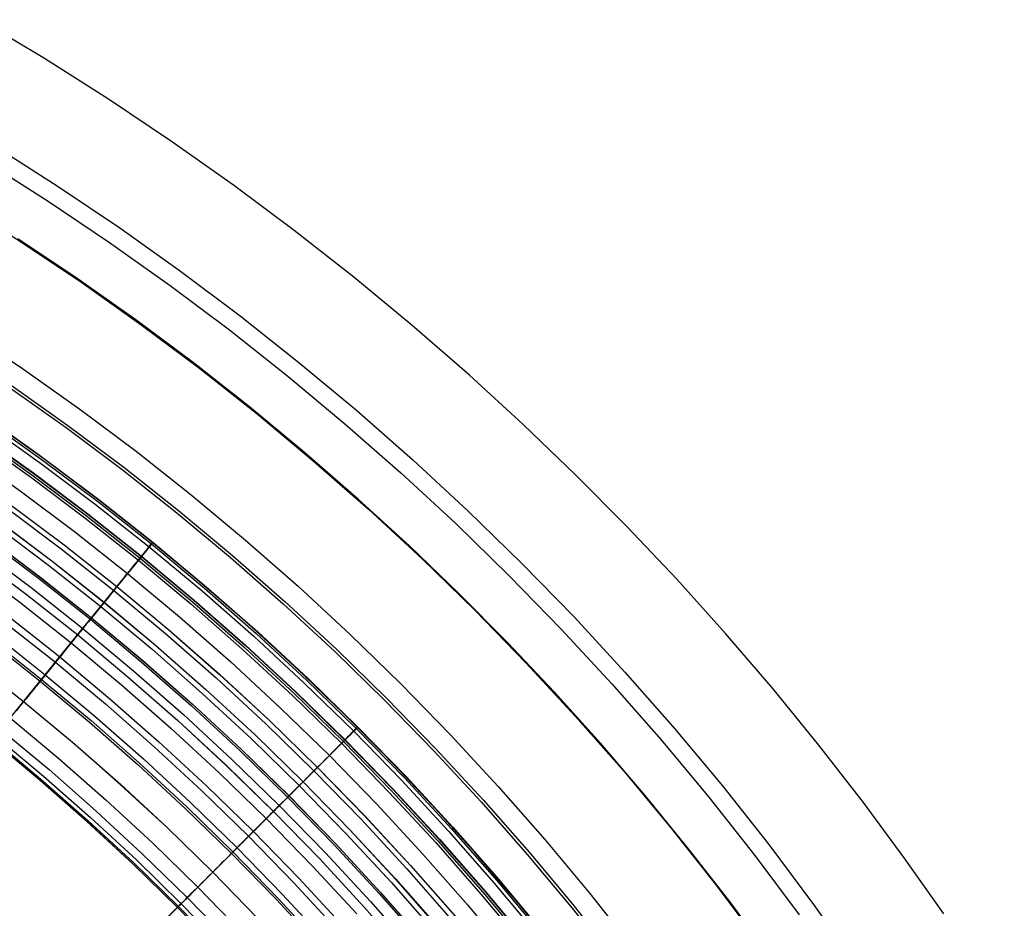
# Model space of a CAD drawing. Header units: millimetres. Extents: x -14 to 488, y -50 to 50.
# Tile 221 of 256: x 388.95 to 397.44, y 14.39 to 22.05. Entities that reach past the tile are written whole.
import ezdxf

# ---------------------------------------------------------------- set-up
doc = ezdxf.new("R2010")
doc.units = ezdxf.units.MM
doc.header["$MEASUREMENT"] = 0
doc.layers.add('Default', color=7, linetype='Continuous')

msp = doc.modelspace()

# ---------------------------------------------------------------- linework, layer by layer
at = {"layer": 'Default'}
for points in [[(396.9144, 14.34), (396.5737, 14.8238), (396.2219, 15.2996), (395.8372, 15.7951), (395.4406, 16.2811), (395.0324, 16.7573), (394.6128, 17.2235), (394.1819, 17.6793), (393.7402, 18.1247), (393.2878, 18.5591), (392.8251, 18.9825), (392.3321, 19.4114), (391.8286, 19.8278), (391.3146, 20.2313), (390.7906, 20.6217), (390.257, 20.9988), (389.714, 21.3623), (389.162, 21.712), (388.6014, 22.0476)], [(396.9144, 14.34), (396.5737, 14.8238), (396.2219, 15.2996), (395.8372, 15.7951), (395.4406, 16.2811), (395.0324, 16.7573), (394.6128, 17.2235), (394.1819, 17.6793), (393.7402, 18.1247), (393.2878, 18.5591), (392.8251, 18.9825), (392.3321, 19.4114), (391.8286, 19.8278), (391.3146, 20.2313), (390.7906, 20.6217), (390.257, 20.9988), (389.714, 21.3623), (389.162, 21.712), (388.6014, 22.0476)], [(388.7377, 20.9531), (389.2774, 20.6101), (389.8095, 20.2523), (390.3334, 19.8802), (390.8487, 19.494), (391.3547, 19.0939), (391.8508, 18.6804), (392.3366, 18.2537), (392.8114, 17.8144), (393.275, 17.3627), (393.7266, 16.8992), (394.166, 16.4243), (394.5927, 15.9385), (395.0062, 15.4424), (395.4063, 14.9364), (395.7925, 14.4212), (396.1646, 13.8972)], [(388.7377, 20.9531), (389.2774, 20.61), (389.8095, 20.2523), (390.3334, 19.8802), (390.8487, 19.494), (391.3547, 19.0939), (391.8508, 18.6804), (392.3366, 18.2537), (392.8114, 17.8143), (393.275, 17.3627), (393.7266, 16.8992), (394.166, 16.4243), (394.5926, 15.9385), (395.0062, 15.4424), (395.4063, 14.9364), (395.7925, 14.4212), (396.1646, 13.8972)], [(388.6574, 20.8231), (389.1937, 20.4822), (389.7226, 20.1266), (390.2434, 19.7568), (390.7555, 19.3729), (391.2583, 18.9753), (391.7514, 18.5643), (392.2342, 18.1402), (392.7062, 17.7035), (393.1669, 17.2546), (393.6158, 16.794), (394.0525, 16.322), (394.4765, 15.8392), (394.8876, 15.3461), (395.2852, 14.8432), (395.6691, 14.3311)], [(388.4366, 20.4657), (388.9639, 20.1305), (389.4838, 19.781), (389.9957, 19.4174), (390.4992, 19.04), (390.9936, 18.6492), (391.4783, 18.2451), (391.953, 17.8282), (392.417, 17.3989), (392.8699, 16.9576), (393.3112, 16.5047), (393.7405, 16.0407), (394.1574, 15.5661), (394.5614, 15.0813), (394.9523, 14.5869), (395.3297, 14.0835)], [(397.4365, 10.6424), (397.1801, 11.139), (396.9125, 11.6296), (396.6338, 12.114), (396.344, 12.5918), (396.0434, 13.063), (395.732, 13.5271), (395.4102, 13.9841), (395.0779, 14.4335), (394.7146, 14.9015), (394.34, 15.3605), (393.9544, 15.8103), (393.558, 16.2506), (393.1511, 16.6812), (392.7339, 17.1018), (392.3066, 17.5122), (391.8695, 17.9121), (391.4039, 18.3173), (390.9282, 18.7105), (390.4428, 19.0916), (389.9479, 19.4604), (389.4438, 19.8166), (388.931, 20.1599)], [(397.4365, 10.6424), (397.1801, 11.139), (396.9125, 11.6296), (396.6338, 12.114), (396.344, 12.5918), (396.0434, 13.063), (395.732, 13.5271), (395.4102, 13.9841), (395.0779, 14.4335), (394.7146, 14.9015), (394.34, 15.3605), (393.9544, 15.8103), (393.558, 16.2506), (393.1511, 16.6812), (392.7339, 17.1018), (392.3066, 17.5122), (391.8695, 17.9121), (391.4039, 18.3173), (390.9282, 18.7105), (390.4428, 19.0916), (389.9479, 19.4604), (389.4438, 19.8166), (388.931, 20.1599)], [(388.4716, 19.3776), (388.9724, 19.041), (389.4655, 18.6908), (389.9504, 18.3273), (390.4266, 17.9508), (390.8935, 17.5616), (391.3506, 17.1601), (391.7976, 16.7466), (392.2338, 16.3215), (392.6588, 15.8853), (393.0723, 15.4384), (393.4739, 14.9812), (393.863, 14.5143), (394.2395, 14.0381)], [(388.8598, 18.8781), (389.3488, 18.5308), (389.8296, 18.1704), (390.3018, 17.797), (390.7647, 17.4111), (391.2181, 17.013), (391.6612, 16.603), (392.0938, 16.1815), (392.5152, 15.7489), (392.9253, 15.3058), (393.3234, 14.8525), (393.7093, 14.3895), (394.0826, 13.9173)], [(388.8736, 18.898), (389.363, 18.5504), (389.8444, 18.1895), (390.317, 17.8158), (390.7805, 17.4295), (391.2343, 17.031), (391.6779, 16.6205), (392.1109, 16.1986), (392.5328, 15.7656), (392.9432, 15.322), (393.3418, 14.8682), (393.7281, 14.4047), (394.1018, 13.9321)], [(388.8736, 18.898), (389.363, 18.5504), (389.8444, 18.1895), (390.317, 17.8158), (390.7805, 17.4295), (391.2343, 17.031), (391.6779, 16.6205), (392.1109, 16.1986), (392.5328, 15.7656), (392.9432, 15.322), (393.3418, 14.8682), (393.7281, 14.4047), (394.1018, 13.9321)], [(396.1539, 9.9989), (395.9127, 10.4663), (395.6608, 10.9281), (395.3984, 11.384), (395.1256, 11.8339), (394.8427, 12.2773), (394.5496, 12.7143), (394.2466, 13.1443), (393.9339, 13.5674), (393.5919, 14.0079), (393.2393, 14.44), (392.8763, 14.8633), (392.5033, 15.2778), (392.1202, 15.6831), (391.7275, 16.079), (391.3253, 16.4653), (390.9139, 16.8417), (390.4756, 17.2231), (390.0279, 17.5932), (389.571, 17.952), (389.1051, 18.2991), (388.6307, 18.6343)], [(396.1539, 9.9989), (395.9127, 10.4663), (395.6608, 10.9281), (395.3984, 11.384), (395.1256, 11.8339), (394.8427, 12.2773), (394.5496, 12.7143), (394.2466, 13.1443), (393.9339, 13.5674), (393.5919, 14.0079), (393.2393, 14.44), (392.8763, 14.8633), (392.5033, 15.2778), (392.1202, 15.6831), (391.7275, 16.079), (391.3253, 16.4653), (390.9139, 16.8417), (390.4756, 17.2231), (390.0279, 17.5932), (389.571, 17.952), (389.1051, 18.2991), (388.6307, 18.6343)], [(388.6633, 18.5937), (389.145, 18.2516), (389.6187, 17.8965), (390.0839, 17.5287), (390.54, 17.1485), (390.9866, 16.7562), (391.4232, 16.3523), (391.8493, 15.937), (392.2645, 15.5109), (392.6685, 15.0743), (393.0607, 14.6277), (393.4409, 14.1716)], [(388.6725, 18.607), (389.1545, 18.2646), (389.6286, 17.9093), (390.0941, 17.5412), (390.5505, 17.1608), (390.9974, 16.7682), (391.4343, 16.364), (391.8607, 15.9485), (392.2763, 15.522), (392.6805, 15.0851), (393.073, 14.6382), (393.4535, 14.1818)], [(388.6725, 18.607), (389.1545, 18.2646), (389.6286, 17.9093), (390.0941, 17.5412), (390.5505, 17.1608), (390.9974, 16.7682), (391.4343, 16.364), (391.8607, 15.9485), (392.2763, 15.522), (392.6805, 15.0851), (393.073, 14.6382), (393.4535, 14.1818)], [(388.6731, 18.6079), (389.1552, 18.2655), (389.6292, 17.9101), (390.0947, 17.5421), (390.5512, 17.1616), (390.9981, 16.769), (391.4351, 16.3648), (391.8615, 15.9492), (392.2771, 15.5228), (392.6813, 15.0859), (393.0739, 14.6389), (393.4543, 14.1825)], [(388.6733, 18.6081), (389.1553, 18.2657), (389.6294, 17.9104), (390.0949, 17.5423), (390.5514, 17.1618), (390.9983, 16.7692), (391.4352, 16.365), (391.8617, 15.9494), (392.2773, 15.523), (392.6815, 15.0861), (393.0741, 14.6391), (393.4545, 14.1826)], [(388.6737, 18.6087), (389.1558, 18.2663), (389.6299, 17.9109), (390.0954, 17.5429), (390.5519, 17.1624), (390.9988, 16.7698), (391.4358, 16.3655), (391.8622, 15.95), (392.2778, 15.5235), (392.6821, 15.0866), (393.0746, 14.6396), (393.4551, 14.1831)], [(388.645, 18.5672), (389.1261, 18.2256), (389.5991, 17.871), (390.0636, 17.5037), (390.5191, 17.1241), (390.9651, 16.7324), (391.4011, 16.329), (391.8266, 15.9143), (392.2413, 15.4888), (392.6446, 15.0528), (393.0363, 14.6068), (393.416, 14.1513)], [(388.5608, 18.4454), (389.0388, 18.106), (389.5088, 17.7537), (389.9703, 17.3888), (390.4228, 17.0116), (390.8659, 16.6224), (391.2991, 16.2216), (391.7219, 15.8096), (392.1339, 15.3868), (392.5347, 14.9537), (392.9238, 14.5106), (393.301, 14.058)], [(388.5738, 18.4641), (389.0522, 18.1244), (389.5226, 17.7717), (389.9846, 17.4064), (390.4376, 17.0288), (390.8812, 16.6393), (391.3148, 16.2381), (391.738, 15.8257), (392.1504, 15.4025), (392.5515, 14.9689), (392.9411, 14.5254), (393.3187, 14.0724)], [(388.5839, 18.4787), (389.0627, 18.1387), (389.5335, 17.7858), (389.9958, 17.4202), (390.4492, 17.0423), (390.893, 16.6525), (391.327, 16.251), (391.7505, 15.8383), (392.1632, 15.4147), (392.5647, 14.9808), (392.9546, 14.5369), (393.3325, 14.0835)], [(388.584, 18.4789), (389.0628, 18.1389), (389.5336, 17.7859), (389.9959, 17.4204), (390.4493, 17.0425), (390.8932, 16.6526), (391.3271, 16.2511), (391.7507, 15.8384), (392.1634, 15.4149), (392.5649, 14.9809), (392.9548, 14.537), (393.3326, 14.0837)], [(388.5857, 18.4814), (389.0646, 18.1413), (389.5354, 17.7883), (389.9978, 17.4227), (390.4513, 17.0448), (390.8952, 16.6549), (391.3292, 16.2533), (391.7528, 15.8405), (392.1656, 15.4169), (392.5671, 14.9829), (392.957, 14.539), (393.335, 14.0856)], [(388.4764, 18.3232), (388.9512, 17.986), (389.4181, 17.636), (389.8766, 17.2734), (390.3262, 16.8987), (390.7665, 16.512), (391.1968, 16.1139), (391.6168, 15.7046), (392.0261, 15.2845), (392.4243, 14.8542), (392.8109, 14.414), (393.1857, 13.9644)], [(388.8408, 17.8347), (389.3039, 17.4876), (389.7586, 17.128), (390.2045, 16.7564), (390.6411, 16.3729), (391.0678, 15.9781), (391.4844, 15.5721), (391.8903, 15.1556), (392.2852, 14.7288), (392.6686, 14.2922)], [(388.8656, 17.8687), (389.3296, 17.5209), (389.7851, 17.1607), (390.2319, 16.7884), (390.6692, 16.4042), (391.0968, 16.0086), (391.5142, 15.6019), (391.9209, 15.1846), (392.3165, 14.757), (392.7006, 14.3196)], [(388.8661, 17.8693), (389.33, 17.5215), (389.7856, 17.1613), (390.2323, 16.7889), (390.6697, 16.4048), (391.0973, 16.0091), (391.5147, 15.6024), (391.9214, 15.1851), (392.317, 14.7575), (392.7012, 14.3201)], [(388.735, 17.6897), (389.1944, 17.3454), (389.6455, 16.9887), (390.0878, 16.62), (390.5209, 16.2396), (390.9443, 15.8479), (391.3575, 15.4453), (391.7602, 15.032), (392.1519, 14.6086), (392.5323, 14.1756)], [(388.7624, 17.7272), (389.2227, 17.3821), (389.6747, 17.0247), (390.118, 16.6552), (390.5519, 16.2741), (390.9762, 15.8815), (391.3903, 15.478), (391.7938, 15.0639), (392.1863, 14.6397), (392.5675, 14.2057)], [(388.7629, 17.7279), (389.2232, 17.3828), (389.6753, 17.0254), (390.1185, 16.6559), (390.5525, 16.2747), (390.9768, 15.8822), (391.3909, 15.4786), (391.7944, 15.0645), (392.187, 14.6402), (392.5682, 14.2062)], [(388.6514, 17.5752), (389.1079, 17.233), (389.5561, 16.8786), (389.9956, 16.5123), (390.4259, 16.1343), (390.8466, 15.7451), (391.2572, 15.345), (391.6573, 14.9344), (392.0466, 14.5137), (392.4245, 14.0833)], [(388.6611, 17.5885), (389.1179, 17.246), (389.5665, 16.8914), (390.0063, 16.5248), (390.437, 16.1465), (390.858, 15.757), (391.2689, 15.3566), (391.6693, 14.9457), (392.0588, 14.5247), (392.437, 14.094)], [(388.6615, 17.589), (389.1183, 17.2466), (389.5669, 16.8919), (390.0067, 16.5253), (390.4374, 16.147), (390.8584, 15.7575), (391.2693, 15.3571), (391.6698, 14.9461), (392.0593, 14.5251), (392.4375, 14.0945)], [(388.5915, 17.493), (389.0459, 17.1525), (389.492, 16.7997), (389.9295, 16.435), (390.3579, 16.0588), (390.7766, 15.6714), (391.1854, 15.2731), (391.5836, 14.8644), (391.9711, 14.4456), (392.3473, 14.0173)], [(388.5496, 17.4356), (389.0025, 17.0961), (389.4472, 16.7445), (389.8833, 16.381), (390.3103, 16.006), (390.7277, 15.6198), (391.1351, 15.2228), (391.5321, 14.8154), (391.9183, 14.398), (392.2933, 13.971)], [(388.5497, 17.4358), (389.0026, 17.0963), (389.4474, 16.7447), (389.8834, 16.3812), (390.3104, 16.0062), (390.7278, 15.62), (391.1352, 15.223), (391.5322, 14.8156), (391.9184, 14.3981), (392.2934, 13.9712)], [(388.4976, 17.3644), (388.9487, 17.0263), (389.3917, 16.676), (389.826, 16.314), (390.2512, 15.9405), (390.667, 15.5559), (391.0727, 15.1605), (391.4681, 14.7547), (391.8528, 14.339)], [(388.8527, 16.9016), (389.2925, 16.5539), (389.7237, 16.1945), (390.1459, 15.8237), (390.5586, 15.4418), (390.9615, 15.0492), (391.3541, 14.6464), (391.7359, 14.2336)], [(388.8527, 16.9016), (389.2925, 16.5539), (389.7237, 16.1945), (390.1459, 15.8237), (390.5586, 15.4418), (390.9615, 15.0492), (391.3541, 14.6464), (391.7359, 14.2336)], [(388.8171, 16.8554), (389.2557, 16.5086), (389.6858, 16.1501), (390.1068, 15.7803), (390.5185, 15.3995), (390.9202, 15.008), (391.3117, 14.6062), (391.6926, 14.1946)], [(388.7317, 16.7444), (389.1674, 16.3998), (389.5947, 16.0437), (390.013, 15.6763), (390.422, 15.2979), (390.8212, 14.9089), (391.2102, 14.5097), (391.5885, 14.1008)], [(388.6898, 16.69), (389.1241, 16.3466), (389.5501, 15.9915), (389.9671, 15.6253), (390.3747, 15.2481), (390.7726, 14.8604), (391.1604, 14.4625), (391.5375, 14.0548)], [(388.6898, 16.69), (389.1241, 16.3466), (389.5501, 15.9915), (389.9671, 15.6253), (390.3747, 15.2481), (390.7726, 14.8604), (391.1604, 14.4625), (391.5375, 14.0548)], [(388.7011, 16.7047), (389.1358, 16.3609), (389.5621, 16.0056), (389.9795, 15.639), (390.3875, 15.2615), (390.7857, 14.8735), (391.1738, 14.4752), (391.5513, 14.0672)], [(388.5506, 16.5092), (388.9803, 16.1694), (389.4017, 15.8182), (389.8143, 15.4558), (390.2176, 15.0826), (390.6113, 14.699), (390.9949, 14.3053)], [(388.5506, 16.5092), (388.9803, 16.1694), (389.4017, 15.8182), (389.8143, 15.4558), (390.2176, 15.0826), (390.6113, 14.699), (390.9949, 14.3053)], [(388.5514, 16.5102), (388.9812, 16.1704), (389.4026, 15.8192), (389.8152, 15.4568), (390.2185, 15.0836), (390.6122, 14.6999), (390.9959, 14.3062)], [(388.8655, 16.028), (389.2833, 15.6798), (389.6923, 15.3205), (390.0922, 14.9505), (390.4825, 14.5702), (390.8628, 14.1799)], [(388.8655, 16.028), (389.2833, 15.6798), (389.6923, 15.3205), (390.0922, 14.9505), (390.4825, 14.5702), (390.8628, 14.1799)], [(388.7849, 15.9287), (389.2001, 15.5826), (389.6067, 15.2255), (390.0041, 14.8578), (390.3921, 14.4798), (390.7701, 14.0919)], [(388.7849, 15.9287), (389.2001, 15.5826), (389.6067, 15.2255), (390.0041, 14.8578), (390.3921, 14.4798), (390.7701, 14.0919)], [(388.7097, 15.8361), (389.1226, 15.4919), (389.5268, 15.1369), (389.922, 14.7713), (390.3077, 14.3954), (390.6835, 14.0097)], [(388.71, 15.8364), (389.1229, 15.4923), (389.5271, 15.1373), (389.9223, 14.7716), (390.308, 14.3958), (390.6839, 14.01)], [(388.71, 15.8364), (389.1229, 15.4923), (389.5271, 15.1373), (389.9223, 14.7716), (390.308, 14.3958), (390.6839, 14.01)], [(388.717, 15.8451), (389.1301, 15.5008), (389.5346, 15.1455), (389.93, 14.7797), (390.3159, 14.4036), (390.692, 14.0177)], [(388.717, 15.8451), (389.1301, 15.5008), (389.5346, 15.1455), (389.93, 14.7797), (390.3159, 14.4036), (390.692, 14.0177)], [(388.7381, 15.871), (389.1518, 15.5261), (389.5569, 15.1703), (389.953, 14.8039), (390.3395, 14.4272), (390.7162, 14.0407)], [(388.7381, 15.871), (389.1518, 15.5261), (389.5569, 15.1703), (389.953, 14.8039), (390.3395, 14.4272), (390.7162, 14.0407)]]:
    msp.add_lwpolyline(points, dxfattribs=at)
at = {"layer": 'Default', "extrusion": (0.745977, -0.665972, 0)}
for points in [[(275.7709, 22.4213), (275.7705, 22.4554), (275.7694, 22.4899), (275.7676, 22.5245), (275.7651, 22.5595), (275.7617, 22.5946), (275.7576, 22.6299), (275.7527, 22.6654), (275.7469, 22.7011), (275.7403, 22.7368), (275.7329, 22.7726), (275.7246, 22.8085), (275.7155, 22.8443), (275.7055, 22.8802), (275.6946, 22.916), (275.6828, 22.9516), (275.6701, 22.9872), (275.6566, 23.0226), (275.6421, 23.0578), (275.6268, 23.0927), (275.6106, 23.1274), (275.5935, 23.1618), (275.5755, 23.1958), (275.5567, 23.2294), (275.537, 23.2626), (275.5165, 23.2953), (275.4951, 23.3275), (275.4729, 23.3592), (275.45, 23.3903), (275.4262, 23.4208), (275.4017, 23.4507), (275.3765, 23.4799), (275.3506, 23.5084), (275.324, 23.5362), (275.2967, 23.5632), (275.2689, 23.5894), (275.2404, 23.6148), (275.2114, 23.6394), (275.1818, 23.6632), (275.1517, 23.6861), (275.1212, 23.7081), (275.0902, 23.7292), (275.0588, 23.7493), (275.0271, 23.7686), (274.995, 23.7869), (274.9627, 23.8043), (274.93, 23.8207), (274.8972, 23.8362), (274.8642, 23.8507), (274.831, 23.8643), (274.7977, 23.8769), (274.7643, 23.8886), (274.7308, 23.8993), (274.6973, 23.9091), (274.6639, 23.918), (274.6304, 23.9259), (274.5971, 23.933), (274.5638, 23.9392), (274.5307, 23.9444), (274.4977, 23.9489), (274.4649, 23.9524), (274.4323, 23.9552), (274.4, 23.9571), (274.3678, 23.9583), (274.336, 23.9587), (274.3041, 23.9583), (274.272, 23.9571), (274.2396, 23.9552), (274.2071, 23.9524), (274.1743, 23.9489), (274.1413, 23.9444), (274.1081, 23.9392), (274.0749, 23.933), (274.0415, 23.9259), (274.0081, 23.918), (273.9746, 23.9091), (273.9412, 23.8993), (273.9077, 23.8886), (273.8743, 23.8769), (273.841, 23.8643), (273.8078, 23.8507), (273.7748, 23.8362), (273.7419, 23.8207), (273.7093, 23.8043), (273.6769, 23.7869), (273.6449, 23.7686), (273.6131, 23.7493), (273.5818, 23.7292), (273.5508, 23.7081), (273.5203, 23.6861), (273.4902, 23.6632), (273.4606, 23.6394), (273.4316, 23.6148), (273.4031, 23.5894), (273.3752, 23.5632), (273.348, 23.5362), (273.3214, 23.5084), (273.2954, 23.4799), (273.2702, 23.4507), (273.2457, 23.4208), (273.222, 23.3903), (273.199, 23.3592), (273.1769, 23.3275), (273.1555, 23.2953), (273.135, 23.2626), (273.1153, 23.2294), (273.0965, 23.1958), (273.0785, 23.1618), (273.0614, 23.1274), (273.0452, 23.0927), (273.0298, 23.0578), (273.0154, 23.0226), (273.0018, 22.9872), (272.9892, 22.9516), (272.9774, 22.916), (272.9665, 22.8802), (272.9565, 22.8443), (272.9473, 22.8085), (272.9391, 22.7726), (272.9316, 22.7368), (272.9251, 22.7011), (272.9193, 22.6654), (272.9144, 22.6299), (272.9102, 22.5946), (272.9069, 22.5595), (272.9043, 22.5245), (272.9025, 22.4899), (272.9014, 22.4554), (272.9011, 22.4213)], [(272.9011, 22.4213), (272.9014, 22.3872), (272.9025, 22.3528), (272.9043, 22.3181), (272.9069, 22.2832), (272.9102, 22.248), (272.9144, 22.2127), (272.9193, 22.1772), (272.9251, 22.1416), (272.9316, 22.1058), (272.9391, 22.07), (272.9473, 22.0342), (272.9565, 21.9983), (272.9665, 21.9625), (272.9774, 21.9267), (272.9892, 21.891), (273.0018, 21.8554), (273.0154, 21.82), (273.0298, 21.7848), (273.0452, 21.7499), (273.0614, 21.7152), (273.0785, 21.6809), (273.0965, 21.6469), (273.1153, 21.6133), (273.135, 21.5801), (273.1555, 21.5474), (273.1769, 21.5151), (273.199, 21.4834), (273.222, 21.4523), (273.2457, 21.4218), (273.2702, 21.392), (273.2954, 21.3628), (273.3214, 21.3343), (273.348, 21.3065), (273.3752, 21.2795), (273.4031, 21.2532), (273.4316, 21.2278), (273.4606, 21.2032), (273.4902, 21.1794), (273.5203, 21.1566), (273.5508, 21.1346), (273.5818, 21.1135), (273.6131, 21.0933), (273.6449, 21.074), (273.6769, 21.0557), (273.7093, 21.0383), (273.7419, 21.0219), (273.7748, 21.0064), (273.8078, 20.9919), (273.841, 20.9783), (273.8743, 20.9657), (273.9077, 20.9541), (273.9412, 20.9433), (273.9746, 20.9335), (274.0081, 20.9247), (274.0415, 20.9167), (274.0749, 20.9096), (274.1081, 20.9035), (274.1413, 20.8982), (274.1743, 20.8938), (274.2071, 20.8902), (274.2396, 20.8874), (274.272, 20.8855), (274.3041, 20.8844), (274.336, 20.884), (274.3678, 20.8844), (274.4, 20.8855), (274.4323, 20.8874), (274.4649, 20.8902), (274.4977, 20.8938), (274.5307, 20.8982), (274.5638, 20.9035), (274.5971, 20.9096), (274.6304, 20.9167), (274.6639, 20.9247), (274.6973, 20.9335), (274.7308, 20.9433), (274.7643, 20.9541), (274.7977, 20.9657), (274.831, 20.9783), (274.8642, 20.9919), (274.8972, 21.0064), (274.93, 21.0219), (274.9627, 21.0383), (274.995, 21.0557), (275.0271, 21.074), (275.0588, 21.0933), (275.0902, 21.1135), (275.1212, 21.1346), (275.1517, 21.1566), (275.1818, 21.1794), (275.2114, 21.2032), (275.2404, 21.2278), (275.2689, 21.2532), (275.2967, 21.2795), (275.324, 21.3065), (275.3506, 21.3343), (275.3765, 21.3628), (275.4017, 21.392), (275.4262, 21.4218), (275.45, 21.4523), (275.4729, 21.4834), (275.4951, 21.5151), (275.5165, 21.5474), (275.537, 21.5801), (275.5567, 21.6133), (275.5755, 21.6469), (275.5935, 21.6809), (275.6106, 21.7152), (275.6268, 21.7499), (275.6421, 21.7848), (275.6566, 21.82), (275.6701, 21.8554), (275.6828, 21.891), (275.6946, 21.9267), (275.7055, 21.9625), (275.7155, 21.9983), (275.7246, 22.0342), (275.7329, 22.07), (275.7403, 22.1058), (275.7469, 22.1416), (275.7527, 22.1772), (275.7576, 22.2127), (275.7617, 22.248), (275.7651, 22.2832), (275.7676, 22.3181), (275.7694, 22.3528), (275.7705, 22.3872), (275.7709, 22.4213)]]:
    msp.add_lwpolyline(points, dxfattribs=at)
at = {"layer": 'Default', "extrusion": (-0.603614, 0.797277, 0)}
for points in [[(-325.1335, 22.4213), (-325.1332, 22.4554), (-325.1321, 22.4899), (-325.1303, 22.5245), (-325.1277, 22.5595), (-325.1244, 22.5946), (-325.1203, 22.6299), (-325.1153, 22.6654), (-325.1096, 22.7011), (-325.103, 22.7368), (-325.0956, 22.7726), (-325.0873, 22.8085), (-325.0781, 22.8443), (-325.0681, 22.8802), (-325.0572, 22.916), (-325.0454, 22.9516), (-325.0328, 22.9872), (-325.0192, 23.0226), (-325.0048, 23.0578), (-324.9894, 23.0927), (-324.9732, 23.1274), (-324.9561, 23.1618), (-324.9382, 23.1958), (-324.9193, 23.2294), (-324.8996, 23.2626), (-324.8791, 23.2953), (-324.8577, 23.3275), (-324.8356, 23.3592), (-324.8126, 23.3903), (-324.7889, 23.4208), (-324.7644, 23.4507), (-324.7392, 23.4799), (-324.7133, 23.5084), (-324.6867, 23.5362), (-324.6594, 23.5632), (-324.6315, 23.5894), (-324.603, 23.6148), (-324.574, 23.6394), (-324.5444, 23.6632), (-324.5144, 23.6861), (-324.4838, 23.7081), (-324.4528, 23.7292), (-324.4215, 23.7493), (-324.3897, 23.7686), (-324.3577, 23.7869), (-324.3253, 23.8043), (-324.2927, 23.8207), (-324.2598, 23.8362), (-324.2268, 23.8507), (-324.1936, 23.8643), (-324.1603, 23.8769), (-324.1269, 23.8886), (-324.0935, 23.8993), (-324.06, 23.9091), (-324.0265, 23.918), (-323.9931, 23.9259), (-323.9597, 23.933), (-323.9265, 23.9392), (-323.8933, 23.9444), (-323.8604, 23.9489), (-323.8276, 23.9524), (-323.795, 23.9552), (-323.7626, 23.9571), (-323.7305, 23.9583), (-323.6986, 23.9587), (-323.6668, 23.9583), (-323.6347, 23.9571), (-323.6023, 23.9552), (-323.5697, 23.9524), (-323.5369, 23.9489), (-323.5039, 23.9444), (-323.4708, 23.9392), (-323.4375, 23.933), (-323.4042, 23.9259), (-323.3708, 23.918), (-323.3373, 23.9091), (-323.3038, 23.8993), (-323.2704, 23.8886), (-323.237, 23.8769), (-323.2036, 23.8643), (-323.1705, 23.8507), (-323.1374, 23.8362), (-323.1046, 23.8207), (-323.072, 23.8043), (-323.0396, 23.7869), (-323.0075, 23.7686), (-322.9758, 23.7493), (-322.9444, 23.7292), (-322.9134, 23.7081), (-322.8829, 23.6861), (-322.8528, 23.6632), (-322.8233, 23.6394), (-322.7942, 23.6148), (-322.7657, 23.5894), (-322.7379, 23.5632), (-322.7106, 23.5362), (-322.684, 23.5084), (-322.6581, 23.4799), (-322.6329, 23.4507), (-322.6084, 23.4208), (-322.5847, 23.3903), (-322.5617, 23.3592), (-322.5395, 23.3275), (-322.5182, 23.2953), (-322.4976, 23.2626), (-322.4779, 23.2294), (-322.4591, 23.1958), (-322.4411, 23.1618), (-322.424, 23.1274), (-322.4078, 23.0927), (-322.3925, 23.0578), (-322.378, 23.0226), (-322.3645, 22.9872), (-322.3518, 22.9516), (-322.34, 22.916), (-322.3291, 22.8802), (-322.3191, 22.8443), (-322.31, 22.8085), (-322.3017, 22.7726), (-322.2943, 22.7368), (-322.2877, 22.7011), (-322.2819, 22.6654), (-322.277, 22.6299), (-322.2729, 22.5946), (-322.2695, 22.5595), (-322.267, 22.5245), (-322.2652, 22.4899), (-322.2641, 22.4554), (-322.2637, 22.4213)], [(-322.2637, 22.4213), (-322.2641, 22.3872), (-322.2652, 22.3528), (-322.267, 22.3181), (-322.2695, 22.2832), (-322.2729, 22.248), (-322.277, 22.2127), (-322.2819, 22.1772), (-322.2877, 22.1416), (-322.2943, 22.1058), (-322.3017, 22.07), (-322.31, 22.0342), (-322.3191, 21.9983), (-322.3291, 21.9625), (-322.34, 21.9267), (-322.3518, 21.891), (-322.3645, 21.8554), (-322.378, 21.82), (-322.3925, 21.7848), (-322.4078, 21.7499), (-322.424, 21.7152), (-322.4411, 21.6809), (-322.4591, 21.6469), (-322.4779, 21.6133), (-322.4976, 21.5801), (-322.5182, 21.5474), (-322.5395, 21.5151), (-322.5617, 21.4834), (-322.5847, 21.4523), (-322.6084, 21.4218), (-322.6329, 21.392), (-322.6581, 21.3628), (-322.684, 21.3343), (-322.7106, 21.3065), (-322.7379, 21.2795), (-322.7657, 21.2532), (-322.7942, 21.2278), (-322.8233, 21.2032), (-322.8528, 21.1794), (-322.8829, 21.1566), (-322.9134, 21.1346), (-322.9444, 21.1135), (-322.9758, 21.0933), (-323.0075, 21.074), (-323.0396, 21.0557), (-323.072, 21.0383), (-323.1046, 21.0219), (-323.1374, 21.0064), (-323.1705, 20.9919), (-323.2036, 20.9783), (-323.237, 20.9657), (-323.2704, 20.9541), (-323.3038, 20.9433), (-323.3373, 20.9335), (-323.3708, 20.9247), (-323.4042, 20.9167), (-323.4375, 20.9096), (-323.4708, 20.9035), (-323.5039, 20.8982), (-323.5369, 20.8938), (-323.5697, 20.8902), (-323.6023, 20.8874), (-323.6347, 20.8855), (-323.6668, 20.8844), (-323.6986, 20.884), (-323.7305, 20.8844), (-323.7626, 20.8855), (-323.795, 20.8874), (-323.8276, 20.8902), (-323.8604, 20.8938), (-323.8933, 20.8982), (-323.9265, 20.9035), (-323.9597, 20.9096), (-323.9931, 20.9167), (-324.0265, 20.9247), (-324.06, 20.9335), (-324.0935, 20.9433), (-324.1269, 20.9541), (-324.1603, 20.9657), (-324.1936, 20.9783), (-324.2268, 20.9919), (-324.2598, 21.0064), (-324.2927, 21.0219), (-324.3253, 21.0383), (-324.3577, 21.0557), (-324.3897, 21.074), (-324.4215, 21.0933), (-324.4528, 21.1135), (-324.4838, 21.1346), (-324.5144, 21.1566), (-324.5444, 21.1794), (-324.574, 21.2032), (-324.603, 21.2278), (-324.6315, 21.2532), (-324.6594, 21.2795), (-324.6867, 21.3065), (-324.7133, 21.3343), (-324.7392, 21.3628), (-324.7644, 21.392), (-324.7889, 21.4218), (-324.8126, 21.4523), (-324.8356, 21.4834), (-324.8577, 21.5151), (-324.8791, 21.5474), (-324.8996, 21.5801), (-324.9193, 21.6133), (-324.9382, 21.6469), (-324.9561, 21.6809), (-324.9732, 21.7152), (-324.9894, 21.7499), (-325.0048, 21.7848), (-325.0192, 21.82), (-325.0328, 21.8554), (-325.0454, 21.891), (-325.0572, 21.9267), (-325.0681, 21.9625), (-325.0781, 21.9983), (-325.0873, 22.0342), (-325.0956, 22.07), (-325.103, 22.1058), (-325.1096, 22.1416), (-325.1153, 22.1772), (-325.1203, 22.2127), (-325.1244, 22.248), (-325.1277, 22.2832), (-325.1303, 22.3181), (-325.1321, 22.3528), (-325.1332, 22.3872), (-325.1335, 22.4213)]]:
    msp.add_lwpolyline(points, dxfattribs=at)
at = {"layer": 'Default'}
for points in [[(388.334, 15.3733, 135.9018), (389.1674, 16.3998, 113.236), (389.691, 17.0448, 93.2153), (390.0941, 17.5412, 30.9743), (390.0873, 17.5329, 30.2517), (390.0788, 17.5224, 29.9205), (390.0673, 17.5082, 29.6087), (390.0529, 17.4906, 29.3157), (390.0361, 17.4698, 29.0412), (390.017, 17.4463, 28.7845), (389.9959, 17.4204, 28.5452), (389.9732, 17.3923, 28.3228), (389.9489, 17.3624, 28.1165), (389.9234, 17.331, 27.9256), (389.8968, 17.2983, 27.7494), (389.8696, 17.2647, 27.5871), (389.8418, 17.2305, 27.438), (389.8137, 17.1959, 27.3014), (389.7856, 17.1613, 27.1765), (389.7577, 17.1269, 27.0625), (389.73, 17.0927, 26.9585), (389.7025, 17.0589, 26.8631), (389.6753, 17.0254, 26.7753), (389.6483, 16.9921, 26.694), (389.6213, 16.959, 26.618), (389.5943, 16.9256, 26.5461), (389.5669, 16.8919, 26.4772), (389.5389, 16.8574, 26.41), (389.5099, 16.8218, 26.3433), (389.2482, 16.4993, 25.7739), (389.2054, 16.4466, 25.6736), (389.164, 16.3957, 25.5725), (389.1241, 16.3466, 25.4705), (389.0858, 16.2993, 25.3673), (389.049, 16.2539, 25.2629), (389.0138, 16.2106, 25.1573), (388.9803, 16.1694, 25.0504), (388.9487, 16.1304, 24.9422), (388.9189, 16.0938, 24.8329)], [(388.9189, 16.0938, 20.6671), (388.9487, 16.1304, 20.5578), (388.9803, 16.1694, 20.4496), (389.0138, 16.2106, 20.3427), (389.049, 16.2539, 20.2371), (389.0858, 16.2993, 20.1327), (389.1241, 16.3466, 20.0295), (389.164, 16.3957, 19.9275), (389.2054, 16.4466, 19.8264), (389.2482, 16.4993, 19.7261), (389.5097, 16.8214, 19.1572), (389.5386, 16.857, 19.0905), (389.5665, 16.8914, 19.0234), (389.5938, 16.9251, 18.9545), (389.6208, 16.9583, 18.8826), (389.6477, 16.9915, 18.8065), (389.6747, 17.0247, 18.7251), (389.7019, 17.0582, 18.6371), (389.7294, 17.0921, 18.5415), (389.7572, 17.1263, 18.437), (389.7851, 17.1607, 18.3225), (389.8133, 17.1954, 18.197), (389.8414, 17.23, 18.0597), (389.8692, 17.2643, 17.9098), (389.8965, 17.2979, 17.7466), (389.9231, 17.3307, 17.5693), (389.9487, 17.3621, 17.3773), (389.973, 17.3921, 17.1698), (389.9958, 17.4202, 16.946), (390.0169, 17.4462, 16.7054), (390.036, 17.4697, 16.4472), (390.0529, 17.4905, 16.1711), (390.0672, 17.5082, 15.8763), (390.0788, 17.5224, 15.5623), (390.0873, 17.5329, 15.2287), (390.0941, 17.5412, 14.5001), (390.0636, 17.5037, 9.9809), (390.029, 17.4611, 8.3072), (389.9846, 17.4064, 6.9636), (389.9329, 17.3427, 5.9048), (389.8766, 17.2734, 5.0834), (389.8477, 17.2377, 4.7466), (389.8183, 17.2015, 4.4491), (389.7886, 17.165, 4.1831), (389.7289, 17.0914, 3.7196), (389.7, 17.0558, 3.5233), (389.6721, 17.0215, 3.3511), (389.6455, 16.9887, 3.2022), (389.6203, 16.9577, 3.0758), (389.5969, 16.9288, 2.9701), (389.5859, 16.9153, 2.9244), (389.5754, 16.9024, 2.8831), (389.5655, 16.8901, 2.8459), (389.5561, 16.8786, 2.8126), (389.5473, 16.8678, 2.7829), (389.5391, 16.8576, 2.7564), (389.5311, 16.8478, 2.7324), (389.5234, 16.8383, 2.7106), (389.5158, 16.8289, 2.6904), (389.5081, 16.8195, 2.6714), (389.5002, 16.8098, 2.6529), (389.492, 16.7997, 2.6346), (389.4834, 16.789, 2.6158), (389.474, 16.7775, 2.5964), (389.4638, 16.7649, 2.576), (389.4525, 16.751, 2.5542), (389.4398, 16.7354, 2.5308), (389.4256, 16.7179, 2.5055), (389.3917, 16.676, 2.4477), (389.3547, 16.6306, 2.3882), (389.32, 16.5877, 2.3355), (389.3033, 16.5672, 2.3116), (389.287, 16.5472, 2.2891), (389.2712, 16.5277, 2.2681), (389.2557, 16.5086, 2.2484), (389.2406, 16.4899, 2.2299), (389.2257, 16.4716, 2.2126), (389.2109, 16.4534, 2.1963), (389.1962, 16.4353, 2.181), (389.1814, 16.4171, 2.1666), (389.1665, 16.3987, 2.1529), (389.1513, 16.38, 2.1398), (389.1358, 16.3609, 2.1272), (389.1199, 16.3413, 2.1151), (389.1033, 16.3209, 2.1034), (389.086, 16.2995, 2.0921), (389.0677, 16.277, 2.0813), (389.0482, 16.253, 2.0709), (389.0274, 16.2274, 2.061), (389.0051, 16.2, 2.0515), (388.9812, 16.1704, 2.0424), (388.9553, 16.1386, 2.0338), (388.9275, 16.1043, 2.0259)], [(389.8862, 13.9739, 135.9018), (390.8212, 14.9089, 113.236), (391.4086, 15.4963, 93.2153), (391.8607, 15.9485, 30.9743), (391.8531, 15.9409, 30.2517), (391.8436, 15.9314, 29.9205), (391.8307, 15.9184, 29.6087), (391.8146, 15.9023, 29.3157), (391.7957, 15.8835, 29.0412), (391.7743, 15.862, 28.7845), (391.7507, 15.8384, 28.5452), (391.7251, 15.8128, 28.3228), (391.6979, 15.7856, 28.1165), (391.6692, 15.757, 27.9256), (391.6395, 15.7272, 27.7494), (391.6089, 15.6966, 27.5871), (391.5777, 15.6655, 27.438), (391.5462, 15.634, 27.3014), (391.5147, 15.6024, 27.1765), (391.4834, 15.5711, 27.0625), (391.4523, 15.54, 26.9585), (391.4214, 15.5092, 26.8631), (391.3909, 15.4786, 26.7753), (391.3606, 15.4484, 26.694), (391.3304, 15.4182, 26.618), (391.3001, 15.3878, 26.5461), (391.2693, 15.3571, 26.4772), (391.2379, 15.3257, 26.41), (391.2055, 15.2932, 26.3433), (390.9118, 14.9995, 25.7739), (390.8637, 14.9515, 25.6736), (390.8174, 14.9051, 25.5725), (390.7726, 14.8604, 25.4705), (390.7296, 14.8173, 25.3673), (390.6883, 14.776, 25.2629), (390.6488, 14.7366, 25.1573), (390.6113, 14.699, 25.0504), (390.5758, 14.6635, 24.9422), (390.5424, 14.6301, 24.8329), (390.5113, 14.599, 24.7227), (390.4825, 14.5702, 24.6119), (390.4562, 14.5439, 24.5007), (390.4323, 14.5201, 24.3897), (390.411, 14.4987, 24.2791), (390.3921, 14.4798, 24.1696), (390.3756, 14.4633, 24.0615), (390.3615, 14.4492, 23.9552), (390.3495, 14.4372, 23.8511), (390.3395, 14.4272, 23.7495), (390.3314, 14.4191, 23.6507), (390.3249, 14.4126, 23.5549), (390.3159, 14.4036, 23.3725), (390.3108, 14.3986, 23.2024), (390.3077, 14.3954, 22.75), (390.3108, 14.3986, 22.2976), (390.3159, 14.4036, 22.1275), (390.3249, 14.4126, 21.9451), (390.3314, 14.4191, 21.8493), (390.3395, 14.4272, 21.7505), (390.3495, 14.4372, 21.6489), (390.3615, 14.4492, 21.5448), (390.3756, 14.4633, 21.4385), (390.3921, 14.4798, 21.3304), (390.411, 14.4987, 21.2209), (390.4323, 14.5201, 21.1103), (390.4562, 14.5439, 20.9993), (390.4825, 14.5702, 20.8881), (390.5113, 14.599, 20.7773), (390.5424, 14.6301, 20.6671), (390.5758, 14.6635, 20.5578), (390.6113, 14.699, 20.4496), (390.6488, 14.7366, 20.3427), (390.6883, 14.776, 20.2371), (390.7296, 14.8173, 20.1327), (390.7726, 14.8604, 20.0295), (390.8174, 14.9051, 19.9275), (390.8637, 14.9515, 19.8264), (390.9118, 14.9995, 19.7261), (391.2051, 15.2929, 19.1572), (391.2375, 15.3253, 19.0905), (391.2689, 15.3566, 19.0234), (391.2996, 15.3873, 18.9545), (391.3299, 15.4176, 18.8826), (391.36, 15.4478, 18.8065), (391.3903, 15.478, 18.7251), (391.4208, 15.5086, 18.6371), (391.4517, 15.5394, 18.5415), (391.4828, 15.5705, 18.437), (391.5142, 15.6019, 18.3225), (391.5458, 15.6335, 18.197), (391.5773, 15.665, 18.0597), (391.6085, 15.6962, 17.9098), (391.6392, 15.7269, 17.7466), (391.669, 15.7567, 17.5693), (391.6976, 15.7854, 17.3773), (391.7249, 15.8126, 17.1698), (391.7505, 15.8383, 16.946), (391.7742, 15.8619, 16.7054), (391.7956, 15.8834, 16.4472), (391.8146, 15.9023, 16.1711), (391.8306, 15.9184, 15.8763), (391.8436, 15.9313, 15.5623), (391.8531, 15.9409, 15.2287), (391.8607, 15.9485, 14.5001), (391.8266, 15.9143, 9.9809), (391.7878, 15.8755, 8.3072), (391.738, 15.8257, 6.9636), (391.68, 15.7677, 5.9048), (391.6168, 15.7046, 5.0834), (391.5843, 15.672, 4.7466), (391.5514, 15.6391, 4.4491), (391.518, 15.6058, 4.1831), (391.451, 15.5388, 3.7196), (391.4186, 15.5063, 3.5233), (391.3874, 15.4751, 3.3511), (391.3575, 15.4453, 3.2022), (391.3293, 15.417, 3.0758), (391.303, 15.3907, 2.9701), (391.2906, 15.3784, 2.9244), (391.2789, 15.3666, 2.8831), (391.2677, 15.3555, 2.8459), (391.2572, 15.345, 2.8126), (391.2474, 15.3351, 2.7829), (391.2381, 15.3258, 2.7564), (391.2292, 15.3169, 2.7324), (391.2206, 15.3083, 2.7106), (391.212, 15.2997, 2.6904), (391.2034, 15.2911, 2.6714), (391.1945, 15.2823, 2.6529), (391.1854, 15.2731, 2.6346), (391.1756, 15.2634, 2.6158), (391.1652, 15.2529, 2.5964), (391.1537, 15.2414, 2.576), (391.141, 15.2287, 2.5542), (391.1268, 15.2145, 2.5308), (391.1108, 15.1986, 2.5055), (391.0727, 15.1605, 2.4477), (391.0313, 15.1191, 2.3882), (390.9923, 15.08, 2.3355), (390.9736, 15.0613, 2.3116), (390.9554, 15.0431, 2.2891), (390.9376, 15.0253, 2.2681), (390.9202, 15.008, 2.2484), (390.9032, 14.991, 2.2299), (390.8865, 14.9742, 2.2126), (390.8699, 14.9577, 2.1963), (390.8534, 14.9412, 2.181), (390.8369, 14.9246, 2.1666), (390.8201, 14.9079, 2.1529), (390.8031, 14.8909, 2.1398), (390.7857, 14.8735, 2.1272), (390.7679, 14.8556, 2.1151), (390.7493, 14.837, 2.1034), (390.7298, 14.8176, 2.0921), (390.7093, 14.797, 2.0813), (390.6874, 14.7752, 2.0709), (390.6641, 14.7519, 2.061), (390.6391, 14.7268, 2.0515), (390.6122, 14.6999, 2.0424), (390.5832, 14.671, 2.0338), (390.552, 14.6397, 2.0259), (390.5184, 14.6061, 2.0187), (390.4821, 14.5698, 2.0124), (390.4431, 14.5309, 2.0073), (390.4012, 14.489, 2.0034), (390.3563, 14.444, 2.0009), (375.5965, -0.3158, 2)]]:
    msp.add_polyline3d(points, dxfattribs=at)

doc.saveas('drawing.dxf')
